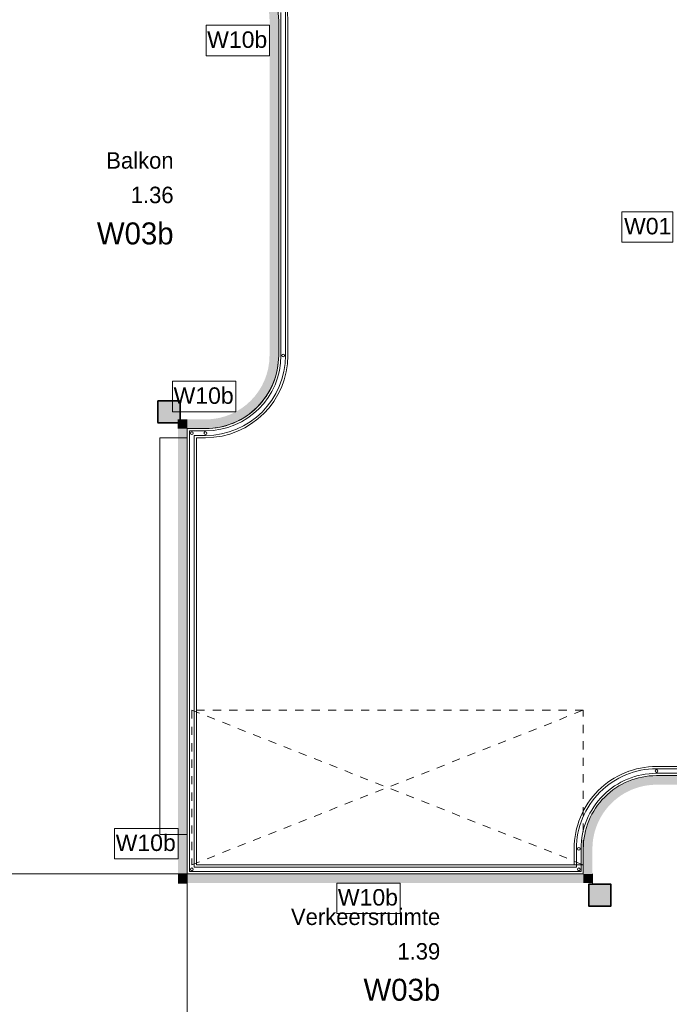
# Model space of a CAD drawing. Header units: millimetres. Extents: x -850 to 154668, y -25041 to 71030.
# Tile 84 of 211: x 23819 to 30920, y 24784 to 35551. Entities that reach past the tile are written whole.
import ezdxf
from ezdxf.enums import TextEntityAlignment as Align

# ---------------------------------------------------------------- set-up
doc = ezdxf.new("R2010")
doc.units = ezdxf.units.MM
doc.header["$MEASUREMENT"] = 0
doc.linetypes.add('DASHED', pattern=[180, 90, -90])
for name, color, linetype in [('Info Wandafwerking aanduiding', 7, 'Continuous'), ('Info Wandafwerking aanduiding Doorsnede-arcering', 7, 'Continuous'), ('New_22 C Binnenwanden', 7, 'Continuous'), ('New_22 NC Binnenwanden', 7, 'Continuous'), ('New_23 Vloeren', 7, 'Continuous'), ('New_34 Balustrades', 7, 'Continuous'), ('New_72 Vaste Inrichting', 7, 'Continuous'), ('New_Info Wandafwerking aanduiding', 7, 'Continuous'), ('New_Z Ruimtefuncties', 7, 'Continuous'), ('New_Z Ruimtefuncties Zone omranding', 7, 'Continuous'), ('New_Z Ruimtefuncties Zone tekst', 7, 'Continuous'), ('S-COLS-____-OTLN.RVT S', 7, 'Continuous'), ('S-COLS-____-OTLN.RVT S 2D arcering', 7, 'Continuous')]:
    doc.layers.add(name, color=color, linetype=linetype)
doc.styles.add('GENERATED_STYLE_1', font='txt')
doc.styles.add('GENERATED_STYLE_2', font='txt')

# ---------------------------------------------------------------- blocks, each defined once
blk = doc.blocks.new('Slab_3_2', base_point=(0, 51155))
at = {"layer": 'New_23 Vloeren', "color": 1, "linetype": 'Continuous', "lineweight": 0, "flags": 128}
blk.add_lwpolyline([(42302, 38695), (25720, 38695), (25720, 36340), (25850, 36340, -0.414209), (26650, 35540), (26650, 31880, -0.414215), (25850, 31080), (25650, 31080), (25650, 26210), (25650, 23015)], format="xyb", dxfattribs=at)
blk = doc.blocks.new('Slab_10_2', base_point=(25650, 26210))
at = {"layer": 'New_23 Vloeren', "color": 1, "linetype": 'Continuous', "lineweight": 0, "flags": 128}
blk.add_lwpolyline([(25650, 26210), (29980, 26210), (29980, 26485, -0.414214), (30780, 27285), (32755, 27285, -0.414214), (33555, 26485), (33555, 26285), (47275, 26285), (47275, 24215), (42240, 24215), (42240, 23935), (39850, 23935), (39850, 22415), (29870, 22415), (29870, 23140), (28540, 23140), (28540, 23015), (27005, 23015), (27005, 23140), (25650, 23140)], format="xyb", close=True, dxfattribs=at)
blk = doc.blocks.new('Wall_71_2', base_point=(25850, 30980))
at = {"layer": 'New_22 NC Binnenwanden', "color": 8, "linetype": 'Continuous', "lineweight": 0, "true_color": 0x778488, "flags": 128}
for points in [[(25850, 31080), (25650, 31080)], [(25650, 31080), (25650, 30980)], [(25650, 31080), (25650, 30980)], [(25750, 30980), (25850, 30980)]]:
    blk.add_lwpolyline(points, dxfattribs=at)
blk = doc.blocks.new('Wall_82_2', base_point=(29980, 26310))
at = {"layer": 'New_22 NC Binnenwanden', "color": 8, "linetype": 'Continuous', "lineweight": 0, "true_color": 0x778488, "flags": 128}
for points in [[(29880, 26485), (29880, 26310)], [(29980, 26310), (29980, 26485)], [(29980, 26310), (29880, 26310)]]:
    blk.add_lwpolyline(points, dxfattribs=at)
blk = doc.blocks.new('Wall_83_2', base_point=(30780, 27285))
at = {"layer": 'New_22 NC Binnenwanden', "color": 8, "linetype": 'Continuous', "lineweight": 0, "true_color": 0x778488, "flags": 128}
for points in [[(32755, 27385), (30780, 27385)], [(30780, 27285), (32755, 27285)]]:
    blk.add_lwpolyline(points, dxfattribs=at)
blk = doc.blocks.new('Wall_228_2', base_point=(30780, 27285))
at = {"layer": 'New_22 NC Binnenwanden', "color": 8, "linetype": 'Continuous', "lineweight": 0, "true_color": 0x778488}
for radius in [900, 800]:
    blk.add_arc((30780, 26485), radius, 89.9999, 179.9999, dxfattribs=at)
blk = doc.blocks.new('Wall_231_2', base_point=(26750, 31880))
at = {"layer": 'New_22 NC Binnenwanden', "color": 8, "linetype": 'Continuous', "lineweight": 0, "true_color": 0x778488, "flags": 128}
for points in [[(26650, 35540), (26650, 31880)], [(26750, 31880), (26750, 35540)]]:
    blk.add_lwpolyline(points, dxfattribs=at)
blk = doc.blocks.new('Wall_233_2', base_point=(26750, 35540))
at = {"layer": 'New_22 NC Binnenwanden', "color": 8, "linetype": 'Continuous', "lineweight": 0, "true_color": 0x778488}
for radius in [900, 800]:
    blk.add_arc((25850, 35540), radius, 359.9999, 89.9999, dxfattribs=at)
blk = doc.blocks.new('Wall_234_2', base_point=(25850, 30980))
at = {"layer": 'New_22 NC Binnenwanden', "color": 8, "linetype": 'Continuous', "lineweight": 0, "true_color": 0x778488}
for radius in [900, 800]:
    blk.add_arc((25850, 31880), radius, 269.9999, 359.9999, dxfattribs=at)
blk = doc.blocks.new('Wall_235_2', base_point=(25750, 26310))
at = {"layer": 'New_22 NC Binnenwanden', "color": 8, "linetype": 'Continuous', "lineweight": 0, "true_color": 0x778488, "flags": 128}
for points in [[(25650, 30980), (25650, 26310)], [(25750, 26310), (25750, 30980)]]:
    blk.add_lwpolyline(points, dxfattribs=at)
blk = doc.blocks.new('Wall_236_2', base_point=(29980, 26310))
at = {"layer": 'New_22 NC Binnenwanden', "color": 8, "linetype": 'Continuous', "lineweight": 0, "true_color": 0x778488, "flags": 128}
for points in [[(25650, 26210), (25650, 26310)], [(29980, 26310), (25750, 26310)], [(29980, 26310), (29980, 26210)], [(25650, 26210), (29980, 26210)]]:
    blk.add_lwpolyline(points, dxfattribs=at)
blk = doc.blocks.new('Railing_6_2')
at = {"layer": 'New_34 Balustrades', "color": 9, "linetype": 'Continuous', "lineweight": 0}
for p, q in [((26675, 35631), (26675, 31879)), ((26725, 31879), (26725, 35634)), ((25850, 31055), (25675, 31055)), ((25675, 31055), (25675, 26235)), ((25725, 31005), (25850, 31005)), ((25725, 26285), (25725, 31005)), ((32755, 27360), (30780, 27360)), ((30780, 27310), (32755, 27310)), ((29905, 26485), (29905, 26285)), ((29955, 26235), (29955, 26485)), ((29905, 26285), (25725, 26285)), ((25675, 26235), (29955, 26235))]:
    blk.add_line(p, q, dxfattribs=at)
for centre, radius, start, end in [((25850, 31880), 825, 269.9999, 359.9722), ((25850, 31880), 875, 269.9999, 359.973), ((26700, 31879), 15, 0, 180), ((26700, 31879), 15, 180, 0), ((25700, 31030), 15, 89.9999, 269.9999), ((25700, 31030), 15, 269.9999, 89.9999), ((25850, 31030), 15, 89.9743, 269.9743), ((25850, 31030), 15, 269.9743, 89.9743), ((30780, 26485), 875, 89.9999, 179.9999), ((30780, 27335), 15, 89.9999, 269.9999), ((30780, 27335), 15, 269.9999, 89.9999), ((30780, 26485), 825, 89.9999, 179.9999), ((29930, 26485), 15, 359.9999, 179.9999), ((29930, 26485), 15, 179.9999, 359.9999), ((25700, 26260), 15, 359.9999, 179.9999), ((29930, 26260), 15, 90.0001, 270.0001), ((29930, 26260), 15, 270.0001, 90.0001), ((25700, 26260), 15, 179.9999, 359.9999)]:
    blk.add_arc(centre, radius, start, end, dxfattribs=at)
blk = doc.blocks.new('Column 204[44]_2', base_point=(1, 3))
at = {"layer": 'S-COLS-____-OTLN.RVT S 2D arcering', "linetype": 'Continuous', "lineweight": 0, "true_color": 0x778488}
h = blk.add_hatch(color=8, dxfattribs=at)
h.paths.add_polyline_path([(25326, 31151), (25327, 31146), (25329, 31142), (25334, 31139), (25339, 31138), (25563, 31138), (25567, 31139), (25572, 31142), (25575, 31146), (25576, 31151), (25576, 31375), (25575, 31380), (25572, 31384), (25567, 31387), (25563, 31388), (25339, 31388), (25334, 31387), (25329, 31384), (25327, 31380), (25326, 31375)])
h.paths.add_polyline_path([(25563, 31146), (25339, 31146), (25337, 31146), (25335, 31147), (25334, 31149), (25334, 31151), (25334, 31375), (25334, 31377), (25335, 31378), (25337, 31380), (25339, 31380), (25563, 31380), (25564, 31380), (25566, 31378), (25567, 31377), (25568, 31375), (25568, 31151), (25567, 31149), (25566, 31147), (25564, 31146)], flags=0)
blk.add_hatch(color=8, dxfattribs=at).paths.add_polyline_path([(25563, 31380), (25339, 31380), (25337, 31380), (25335, 31378), (25334, 31377), (25334, 31375), (25334, 31151), (25334, 31149), (25335, 31147), (25337, 31146), (25339, 31146), (25563, 31146), (25564, 31146), (25566, 31147), (25567, 31149), (25568, 31151), (25568, 31375), (25567, 31377), (25566, 31378), (25564, 31380)])
at = {"layer": 'S-COLS-____-OTLN.RVT S', "color": 1, "linetype": 'Continuous', "lineweight": 0}
for p, q in [((25327, 31380), (25326, 31375)), ((25326, 31375), (25326, 31151)), ((25329, 31384), (25327, 31380)), ((25334, 31387), (25329, 31384)), ((25339, 31388), (25334, 31387)), ((25334, 31377), (25335, 31378)), ((25334, 31375), (25334, 31377)), ((25334, 31151), (25334, 31375)), ((25335, 31378), (25337, 31380)), ((25337, 31380), (25339, 31380)), ((25563, 31388), (25339, 31388)), ((25339, 31380), (25563, 31380)), ((25567, 31387), (25563, 31388)), ((25563, 31380), (25564, 31380)), ((25564, 31380), (25566, 31378)), ((25566, 31378), (25567, 31377)), ((25572, 31384), (25567, 31387)), ((25567, 31377), (25568, 31375)), ((25568, 31375), (25568, 31151)), ((25575, 31380), (25572, 31384)), ((25576, 31375), (25575, 31380)), ((25576, 31151), (25576, 31375)), ((25326, 31151), (25327, 31146)), ((25327, 31146), (25329, 31142)), ((25329, 31142), (25334, 31139)), ((25334, 31149), (25334, 31151)), ((25335, 31147), (25334, 31149)), ((25334, 31139), (25339, 31138)), ((25337, 31146), (25335, 31147)), ((25339, 31146), (25337, 31146)), ((25563, 31146), (25339, 31146)), ((25339, 31138), (25563, 31138)), ((25564, 31146), (25563, 31146)), ((25563, 31138), (25567, 31139)), ((25566, 31147), (25564, 31146)), ((25567, 31149), (25566, 31147)), ((25568, 31151), (25567, 31149)), ((25567, 31139), (25572, 31142)), ((25572, 31142), (25575, 31146)), ((25575, 31146), (25576, 31151))]:
    blk.add_line(p, q, dxfattribs=at)
blk = doc.blocks.new('Column 295[135]_2', base_point=(1, 3))
at = {"layer": 'S-COLS-____-OTLN.RVT S 2D arcering', "linetype": 'Continuous', "lineweight": 0, "true_color": 0x778488}
h = blk.add_hatch(color=8, dxfattribs=at)
h.paths.add_polyline_path([(30036, 25866), (30037, 25861), (30039, 25857), (30044, 25854), (30049, 25853), (30273, 25853), (30277, 25854), (30282, 25857), (30285, 25861), (30286, 25866), (30286, 26090), (30285, 26095), (30282, 26099), (30277, 26102), (30273, 26103), (30049, 26103), (30044, 26102), (30039, 26099), (30037, 26095), (30036, 26090)])
h.paths.add_polyline_path([(30273, 25861), (30049, 25861), (30047, 25861), (30045, 25862), (30044, 25864), (30044, 25866), (30044, 26090), (30044, 26092), (30045, 26093), (30047, 26095), (30049, 26095), (30273, 26095), (30274, 26095), (30276, 26093), (30277, 26092), (30278, 26090), (30278, 25866), (30277, 25864), (30276, 25862), (30274, 25861)], flags=0)
blk.add_hatch(color=8, dxfattribs=at).paths.add_polyline_path([(30273, 26095), (30049, 26095), (30047, 26095), (30045, 26093), (30044, 26092), (30044, 26090), (30044, 25866), (30044, 25864), (30045, 25862), (30047, 25861), (30049, 25861), (30273, 25861), (30274, 25861), (30276, 25862), (30277, 25864), (30278, 25866), (30278, 26090), (30277, 26092), (30276, 26093), (30274, 26095)])
at = {"layer": 'S-COLS-____-OTLN.RVT S', "color": 1, "linetype": 'Continuous', "lineweight": 0}
for p, q in [((30037, 26095), (30036, 26090)), ((30036, 26090), (30036, 25866)), ((30039, 26099), (30037, 26095)), ((30044, 26102), (30039, 26099)), ((30049, 26103), (30044, 26102)), ((30044, 26092), (30045, 26093)), ((30044, 26090), (30044, 26092)), ((30044, 25866), (30044, 26090)), ((30045, 26093), (30047, 26095)), ((30047, 26095), (30049, 26095)), ((30273, 26103), (30049, 26103)), ((30049, 26095), (30273, 26095)), ((30277, 26102), (30273, 26103)), ((30273, 26095), (30274, 26095)), ((30274, 26095), (30276, 26093)), ((30276, 26093), (30277, 26092)), ((30282, 26099), (30277, 26102)), ((30277, 26092), (30278, 26090)), ((30278, 26090), (30278, 25866)), ((30285, 26095), (30282, 26099)), ((30286, 26090), (30285, 26095)), ((30286, 25866), (30286, 26090)), ((30036, 25866), (30037, 25861)), ((30037, 25861), (30039, 25857)), ((30039, 25857), (30044, 25854)), ((30044, 25864), (30044, 25866)), ((30045, 25862), (30044, 25864)), ((30044, 25854), (30049, 25853)), ((30047, 25861), (30045, 25862)), ((30049, 25861), (30047, 25861)), ((30273, 25861), (30049, 25861)), ((30049, 25853), (30273, 25853)), ((30274, 25861), (30273, 25861)), ((30273, 25853), (30277, 25854)), ((30276, 25862), (30274, 25861)), ((30277, 25864), (30276, 25862)), ((30278, 25866), (30277, 25864)), ((30277, 25854), (30282, 25857)), ((30282, 25857), (30285, 25861)), ((30285, 25861), (30286, 25866))]:
    blk.add_line(p, q, dxfattribs=at)
blk = doc.blocks.new('Slab_56_2', base_point=(25350, 26640))
at = {"layer": 'New_72 Vaste Inrichting', "color": 253, "linetype": 'Continuous', "lineweight": 0, "true_color": 0x99a3a6, "flags": 128}
blk.add_lwpolyline([(25350, 26640), (25650, 26640), (25650, 30980), (25350, 30980)], close=True, dxfattribs=at)
blk = doc.blocks.new('Verkeersruimte_1.39_18_2', base_point=(27587, 25306))
at = {"layer": 'New_Z Ruimtefuncties Zone tekst', "color": 2, "lineweight": 0}
for tag, height, style, p in [('DUMMY_938', 180, 'GENERATED_STYLE_1', (28416, 25872)), ('ROOM_NAME', 180, 'GENERATED_STYLE_1', (28416, 25831)), ('ROOM_NUMBER', 180, 'GENERATED_STYLE_1', (28416, 25453)), ('DUMMY_939', 180, 'GENERATED_STYLE_1', (28416, 25495)), ('stWallCovering', 240, 'GENERATED_STYLE_2', (28416, 25063))]:
    blk.add_attdef(tag, text='', height=height, dxfattribs=dict(at, style=style)).set_placement(p, align=Align.TOP_RIGHT)
at = {"layer": 'New_Z Ruimtefuncties Zone tekst', "color": 2, "lineweight": 0, "style": 'GENERATED_STYLE_2'}
blk.add_attdef('DUMMY_940', text='', height=240, dxfattribs=at).set_placement((26759, 25117), align=Align.TOP_LEFT)
blk = doc.blocks.new('Balkon_1.36_58_2', base_point=(25062, 33577))
at = {"layer": 'New_Z Ruimtefuncties Zone tekst', "color": 2, "lineweight": 0}
for tag, height, style, p in [('DUMMY_938', 180, 'GENERATED_STYLE_1', (25501, 34143)), ('ROOM_NAME', 180, 'GENERATED_STYLE_1', (25501, 34102)), ('ROOM_NUMBER', 180, 'GENERATED_STYLE_1', (25501, 33725)), ('DUMMY_939', 180, 'GENERATED_STYLE_1', (25501, 33766)), ('stWallCovering', 240, 'GENERATED_STYLE_2', (25501, 33334))]:
    blk.add_attdef(tag, text='', height=height, dxfattribs=dict(at, style=style)).set_placement(p, align=Align.TOP_RIGHT)
at = {"layer": 'New_Z Ruimtefuncties Zone tekst', "color": 2, "lineweight": 0, "style": 'GENERATED_STYLE_2'}
blk.add_attdef('DUMMY_940', text='', height=240, dxfattribs=at).set_placement((24623, 33389), align=Align.TOP_LEFT)
blk = doc.blocks.new('Wall_676_2', base_point=(26650, 35540))
at = {"layer": 'Info Wandafwerking aanduiding Doorsnede-arcering', "linetype": 'Continuous', "lineweight": 0, "true_color": 0xf913a5}
blk.add_hatch(color=220, dxfattribs=at).paths.add_polyline_path([(26650, 35540, 0.414214), (25850, 36340), (25850, 36240, -0.414214), (26550, 35540)])
blk = doc.blocks.new('Wall_677_2', base_point=(26650, 35540))
at = {"layer": 'Info Wandafwerking aanduiding Doorsnede-arcering', "linetype": 'Continuous', "lineweight": 0, "true_color": 0xf913a5}
blk.add_hatch(color=220, dxfattribs=at).paths.add_polyline_path([(26550, 35540), (26550, 31879), (26650, 31879), (26650, 35540)])
blk = doc.blocks.new('Wall_678_2', base_point=(25850, 31080))
at = {"layer": 'Info Wandafwerking aanduiding Doorsnede-arcering', "linetype": 'Continuous', "lineweight": 0, "true_color": 0xf913a5}
blk.add_hatch(color=220, dxfattribs=at).paths.add_polyline_path([(25850, 31080, 0.413935), (26650, 31879), (26550, 31879, -0.413916), (25850, 31180)])
blk = doc.blocks.new('Wall_679_2', base_point=(25850, 31080))
at = {"layer": 'Info Wandafwerking aanduiding Doorsnede-arcering', "linetype": 'Continuous', "lineweight": 0, "true_color": 0xf913a5}
for points in [[(25550, 31180), (25650, 31080), (25650, 31180)], [(25550, 31080), (25650, 31080), (25550, 31180)], [(25650, 31080), (25850, 31080), (25850, 31180), (25650, 31180)]]:
    blk.add_hatch(color=220, dxfattribs=at).paths.add_polyline_path(points)
at = {"layer": 'Info Wandafwerking aanduiding', "color": 9, "linetype": 'Continuous', "lineweight": 0, "flags": 128}
blk.add_lwpolyline([(25550, 31180), (25550, 31080)], dxfattribs=at)
blk = doc.blocks.new('Wall_680_2', base_point=(25650, 31080))
at = {"layer": 'Info Wandafwerking aanduiding Doorsnede-arcering', "linetype": 'Continuous', "lineweight": 0, "true_color": 0xf913a5}
for points in [[(25550, 31080), (25550, 26210), (25650, 26210), (25650, 31080)], [(25550, 26110), (25650, 26210), (25550, 26210)], [(25650, 26210), (25550, 26110), (25650, 26110)]]:
    blk.add_hatch(color=220, dxfattribs=at).paths.add_polyline_path(points)
at = {"layer": 'Info Wandafwerking aanduiding', "color": 9, "linetype": 'Continuous', "lineweight": 0, "flags": 128}
blk.add_lwpolyline([(25550, 26110), (25650, 26110)], dxfattribs=at)
blk = doc.blocks.new('Wall_681_2', base_point=(25650, 26210))
at = {"layer": 'Info Wandafwerking aanduiding Doorsnede-arcering', "linetype": 'Continuous', "lineweight": 0, "true_color": 0xf913a5}
for points in [[(25650, 26110), (29980, 26110), (29980, 26210), (25650, 26210)], [(29980, 26210), (29980, 26110), (30080, 26110)], [(30080, 26210), (29980, 26210), (30080, 26110)]]:
    blk.add_hatch(color=220, dxfattribs=at).paths.add_polyline_path(points)
at = {"layer": 'Info Wandafwerking aanduiding', "color": 9, "linetype": 'Continuous', "lineweight": 0, "flags": 128}
blk.add_lwpolyline([(30080, 26110), (30080, 26210)], dxfattribs=at)
blk = doc.blocks.new('Wall_682_2', base_point=(29980, 26210))
at = {"layer": 'Info Wandafwerking aanduiding Doorsnede-arcering', "linetype": 'Continuous', "lineweight": 0, "true_color": 0xf913a5}
blk.add_hatch(color=220, dxfattribs=at).paths.add_polyline_path([(30080, 26210), (30080, 26485), (29980, 26485), (29980, 26210)])
blk = doc.blocks.new('Wall_683_2', base_point=(30780, 27285))
at = {"layer": 'Info Wandafwerking aanduiding Doorsnede-arcering', "linetype": 'Continuous', "lineweight": 0, "true_color": 0xf913a5}
blk.add_hatch(color=220, dxfattribs=at).paths.add_polyline_path([(30780, 27285, 0.414214), (29980, 26485), (30080, 26485, -0.414214), (30780, 27185)])
blk = doc.blocks.new('Wall_684_2', base_point=(30780, 27285))
at = {"layer": 'Info Wandafwerking aanduiding Doorsnede-arcering', "linetype": 'Continuous', "lineweight": 0, "true_color": 0xf913a5}
blk.add_hatch(color=220, dxfattribs=at).paths.add_polyline_path([(30780, 27185), (32755, 27185), (32755, 27285), (30780, 27285)])

msp = doc.modelspace()

# ---------------------------------------------------------------- linework, layer by layer
at = {"layer": 'Info Wandafwerking aanduiding', "color": 9, "linetype": 'Continuous', "lineweight": 0, "flags": 128}
for points in [[(25857, 35490), (26550, 35490), (26550, 35157), (25857, 35157)], [(25490, 31597), (26183, 31597), (26183, 31264), (25490, 31264)], [(24856, 26707), (25550, 26707), (25550, 26374), (24856, 26374)], [(27285, 26110), (27979, 26110), (27979, 25777), (27285, 25777)]]:
    msp.add_lwpolyline(points, close=True, dxfattribs=at)
at = {"layer": 'New_22 C Binnenwanden', "color": 9, "linetype": 'DASHED', "lineweight": 0}
msp.add_lwpolyline([(25700, 28000), (25700, 26310), (29980, 28000), (25700, 28000), (29980, 26310), (29980, 28000)], dxfattribs=at)
at = {"layer": 'New_Info Wandafwerking aanduiding', "color": 9, "linetype": 'Continuous', "lineweight": 0, "flags": 128}
msp.add_lwpolyline([(30401, 33450), (30958, 33450), (30958, 33117), (30401, 33117)], close=True, dxfattribs=at)
at = {"layer": 'New_Z Ruimtefuncties Zone omranding', "color": 41, "linetype": 'Continuous', "lineweight": 0, "true_color": 0xffdd55, "flags": 128}
msp.add_lwpolyline([(23490, 38645), (23490, 26210), (25650, 26210), (25650, 31080), (25850, 31080, 0.414214), (26650, 31879), (26650, 35539), (26650, 35540, 0.414213), (25850, 36340), (25650, 36340), (25650, 38645)], format="xyb", close=True, dxfattribs=at)
at = {"layer": 'New_Z Ruimtefuncties Zone omranding', "color": 41, "linetype": 'Continuous', "lineweight": 0, "true_color": 0xffeeaa, "flags": 128}
msp.add_lwpolyline([(23490, 24315), (25700, 24315), (25700, 24315), (29850, 24315), (44249, 24315), (44249, 26210), (39600, 26210), (33555, 26210), (33555, 26485, 0.414223), (32755, 27285), (30780, 27285, 0.414235), (29980, 26485), (29980, 26210), (23490, 26210)], format="xyb", close=True, dxfattribs=at)

# ---------------------------------------------------------------- block references
at = {"layer": 'Info Wandafwerking aanduiding', "color": 1, "lineweight": 0}
for name, p in [('Wall_676_2', (26650, 35540)), ('Wall_677_2', (26650, 35540)), ('Wall_678_2', (25850, 31080)), ('Wall_679_2', (25850, 31080)), ('Wall_680_2', (25650, 31080)), ('Wall_683_2', (30780, 27285)), ('Wall_684_2', (30780, 27285)), ('Wall_682_2', (29980, 26210)), ('Wall_681_2', (25650, 26210))]:
    msp.add_blockref(name, p, dxfattribs=at)
at = {"layer": 'New_22 NC Binnenwanden', "color": 8, "lineweight": 0, "true_color": 0x778488}
for name, p in [('Wall_233_2', (26750, 35540)), ('Wall_231_2', (26750, 31880)), ('Wall_234_2', (25850, 30980)), ('Wall_71_2', (25850, 30980)), ('Wall_235_2', (25750, 26310)), ('Wall_228_2', (30780, 27285)), ('Wall_83_2', (30780, 27285)), ('Wall_82_2', (29980, 26310)), ('Wall_236_2', (29980, 26310))]:
    msp.add_blockref(name, p, dxfattribs=at)
at = {"layer": 'New_23 Vloeren', "color": 1, "linetype": 'Continuous', "lineweight": 0}
for name, p in [('Slab_3_2', (0, 51155)), ('Slab_10_2', (25650, 26210))]:
    msp.add_blockref(name, p, dxfattribs=at)
at = {"layer": 'New_34 Balustrades', "color": 9, "linetype": 'Continuous', "lineweight": 0}
msp.add_blockref('Railing_6_2', (0, 0), dxfattribs=at)
at = {"layer": 'New_72 Vaste Inrichting', "color": 253, "linetype": 'Continuous', "lineweight": 0, "true_color": 0x99a3a6}
msp.add_blockref('Slab_56_2', (25350, 26640), dxfattribs=at)
at = {"layer": 'New_Z Ruimtefuncties', "color": 2, "linetype": 'Continuous', "lineweight": 0}
for name, p, values in [('Balkon_1.36_58_2', (25062, 33577), {'ROOM_NAME': 'Balkon', 'ROOM_NUMBER': '1.36', 'stWallCovering': 'W03b'}), ('Verkeersruimte_1.39_18_2', (27587, 25306), {'ROOM_NAME': 'Verkeersruimte', 'ROOM_NUMBER': '1.39', 'stWallCovering': 'W03b'})]:
    msp.add_blockref(name, p, dxfattribs=at).add_auto_attribs(values)
at = {"layer": 'S-COLS-____-OTLN.RVT S', "color": 1, "linetype": 'Continuous', "lineweight": 0}
for name in ['Column 204[44]_2', 'Column 295[135]_2']:
    msp.add_blockref(name, (1, 3), dxfattribs=at)

# ---------------------------------------------------------------- texts
at = {"layer": 'Info Wandafwerking aanduiding', "color": 2, "linetype": 'Continuous', "lineweight": 0, "char_height": 180, "style": 'GENERATED_STYLE_1'}
for insert, attachment_point in [((26525, 35241), 9), ((26158, 31348), 9), ((25525, 26458), 9), ((27954, 26044), 3)]:
    msp.add_mtext('\\A1;{\\pqr;\\fArial|b0|i0|c0|p38;W10b}', dxfattribs=dict(at, insert=insert, attachment_point=attachment_point))
at = {"layer": 'New_Info Wandafwerking aanduiding', "color": 2, "linetype": 'Continuous', "lineweight": 0, "insert": (30426, 33384), "char_height": 180, "attachment_point": 1, "style": 'GENERATED_STYLE_1'}
msp.add_mtext('\\A1;{\\pql;\\fArial|b0|i0|c0|p38;W01}', dxfattribs=at)

doc.saveas('drawing.dxf')
